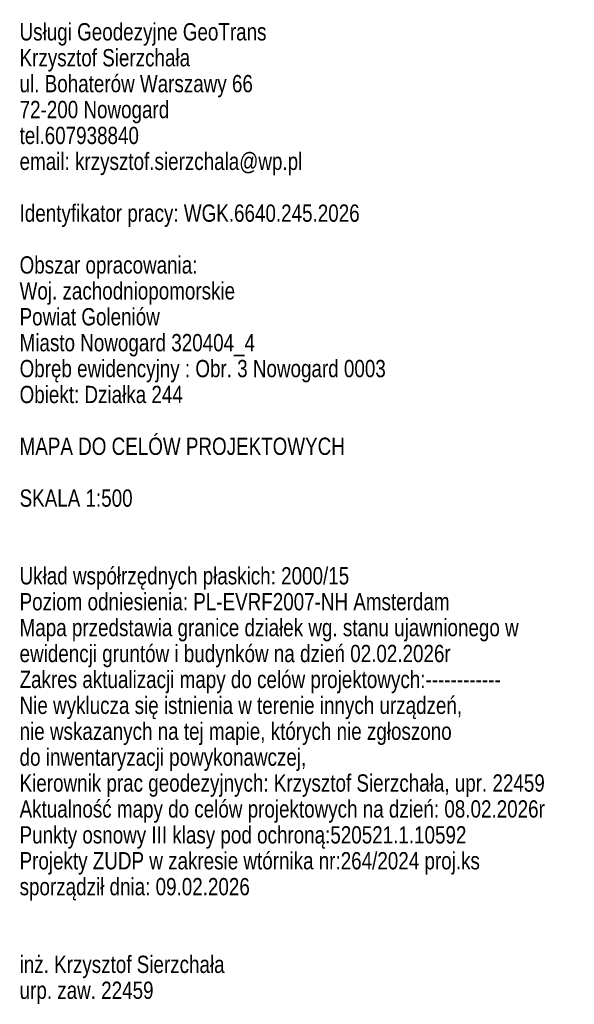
# Model space of a CAD drawing. Header units: metres. Extents: x 5507792 to 5507956, y 5948884 to 5948992.
# Tile 1 of 15: x 5507792 to 5507835, y 5948898 to 5948975. Entities that reach past the tile are written whole.
import ezdxf
from ezdxf.enums import TextEntityAlignment as Align

# ---------------------------------------------------------------- set-up
doc = ezdxf.new("R2010")
doc.units = ezdxf.units.M
doc.header["$MEASUREMENT"] = 0
doc.layers.get('0').update_dxf_attribs({"color": 2, "linetype": 'CONTINUOUS', "lineweight": 5})
doc.layers.add('0_legenda', color=7, linetype='CONTINUOUS', lineweight=5, true_color=0x000000)
doc.styles.add('Arial CE', font='arial.ttf')

# ---------------------------------------------------------------- blocks, each defined once
blk = doc.blocks.new('WTORNIK')
at = {"color": 251, "true_color": 0x636466, "style": 'Arial CE', "width": 0.78}
for s, p in [('Usługi Geodezyjne GeoTrans ', (5507974.661, 5949032.432)), ('Krzysztof Sierzchała', (5507974.661, 5949030.425)), ('ul. Bohaterów Warszawy 66', (5507974.661, 5949028.418)), ('72-200 Nowogard', (5507974.661, 5949026.41)), ('tel.607938840', (5507974.661, 5949024.403)), ('email: krzysztof.sierzchala@wp.pl', (5507974.661, 5949022.396)), ('Identyfikator pracy: WGK.6640.245.2026', (5507974.661, 5949018.382)), ('Obszar opracowania:', (5507974.661, 5949014.368)), ('Woj. zachodniopomorskie', (5507974.661, 5949012.36)), ('Powiat Goleniów', (5507974.661, 5949010.353)), ('Miasto Nowogard 320404_4', (5507974.661, 5949008.346)), ('Obręb ewidencyjny : Obr. 3 Nowogard 0003', (5507974.661, 5949006.339)), ('Obiekt: Działka 244', (5507974.661, 5949004.332)), ('MAPA DO CELÓW PROJEKTOWYCH', (5507974.661, 5949000.318)), ('SKALA 1:500', (5507974.661, 5948996.303)), ('Układ współrzędnych płaskich: 2000/15', (5507974.661, 5948990.282)), ('Poziom odniesienia: PL-EVRF2007-NH Amsterdam', (5507974.661, 5948988.275)), ('Mapa przedstawia granice działek wg. stanu ujawnionego w', (5507974.661, 5948986.267)), ('ewidencji gruntów i budynków na dzień 02.02.2026r', (5507974.661, 5948984.26)), ('Zakres aktualizacji mapy do celów projektowych:------------', (5507974.661, 5948982.253)), ('Nie wyklucza się istnienia w terenie innych urządzeń,', (5507974.661, 5948980.246)), ('nie wskazanych na tej mapie, których nie zgłoszono ', (5507974.661, 5948978.239)), ('do inwentaryzacji powykonawczej, ', (5507974.661, 5948976.232)), ('Kierownik prac geodezyjnych: Krzysztof Sierzchała, upr. 22459', (5507974.661, 5948974.225)), ('Aktualność mapy do celów projektowych na dzień: 08.02.2026r', (5507974.661, 5948972.217)), ('Punkty osnowy III klasy pod ochroną:520521.1.10592', (5507974.661, 5948970.21)), ('Projekty ZUDP w zakresie wtórnika nr:264/2024 proj.ks', (5507974.661, 5948968.203)), ('sporządził dnia: 09.02.2026', (5507974.661, 5948966.196)), ('inż. Krzysztof Sierzchała ', (5507974.661, 5948960.175)), ('urp. zaw. 22459 ', (5507974.661, 5948958.167))]:
    blk.add_text(s, height=1.34, dxfattribs=at).set_placement(p, align=Align.TOP_LEFT)

msp = doc.modelspace()

# ---------------------------------------------------------------- block references
at = {"layer": '0_legenda', "color": 5, "linetype": 'Continuous'}
msp.add_blockref('WTORNIK', (-183.161, -58.132), dxfattribs=at)

doc.saveas('drawing.dxf')
